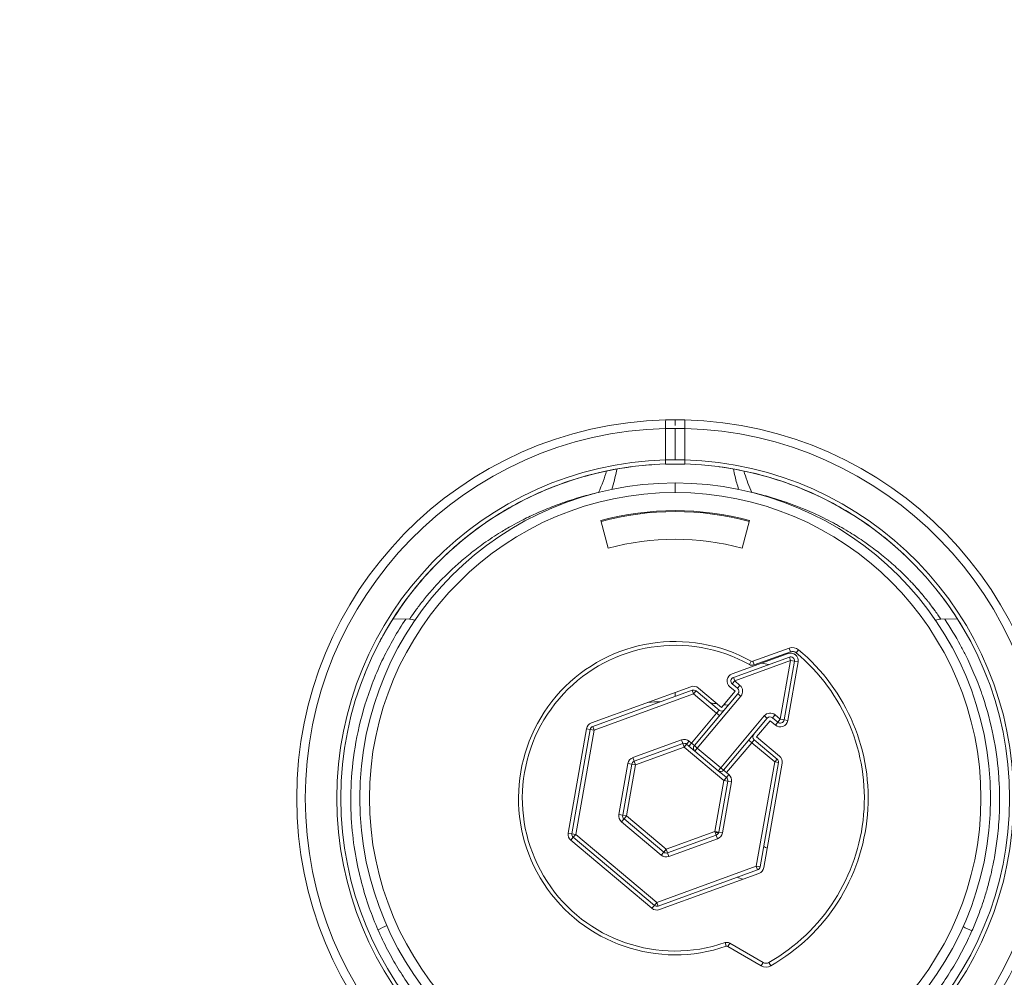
# Model space of a CAD drawing. Header units: centimetres. Extents: x -122 to 72759, y 3298 to 43172.
# Tile 153 of 243: x 30472.41 to 30477.57, y 17233.91 to 17238.92. Entities that reach past the tile are written whole.
import ezdxf
from ezdxf import colors
from ezdxf.entities.mleader import LeaderData, LeaderLine
from ezdxf.math import Vec2, Vec3

# ---------------------------------------------------------------- set-up
doc = ezdxf.new("R2010")
doc.units = ezdxf.units.CM
doc.header["$MEASUREMENT"] = 0
doc.layers.get('0').update_dxf_attribs({"lineweight": 5})
for name, color, linetype, lineweight in [('IS_ARMATURA', 7, 'Continuous', 9), ('IS_INSTAL GAZ_Opis', 7, 'Continuous', 5), ('IS_Text_Odbiornikow_Therm', 7, 'Continuous', 5)]:
    doc.layers.add(name, color=color, linetype=linetype, lineweight=lineweight)
doc.styles.add('Arial-sanit', font='arial.ttf')
doc.styles.add('IS_KS_wewn_opis', font='ARIALN.TTF', dxfattribs={"width": 0.8, "height": 18})

# ---------------------------------------------------------------- blocks, each defined once
blk = doc.blocks.new('G$CD5DA571F')
at = {"color": 0, "linetype": 'Continuous', "lineweight": 0}
for p, q in [((-54.458, 14.763), (-54.435, 13.899)), ((-59.356, 8.495), (-59.357, 8.495)), ((-52.839, 6.448), (-52.685, 6.32)), ((-52.235, 6.234), (-52.269, 6.037)), ((-52.235, 6.234), (-52.2, 6.431)), ((-49.164, 5.693), (-52.235, 6.234)), ((-52.2, 6.431), (-49.13, 5.89)), ((-52.924, 5.957), (-52.736, 6.026)), ((-52.924, 5.957), (-52.232, 4.057)), ((-52.736, 6.026), (-52.044, 4.125)), ((-52.645, 5.901), (-51.579, 2.971)), ((-52.269, 6.037), (-52.457, 5.969)), ((-52.457, 5.969), (-51.391, 3.039)), ((-49.199, 5.496), (-52.269, 6.037)), ((-52.269, 6.037), (-51.203, 3.108)), ((-49.164, 5.693), (-49.199, 5.496)), ((-49.164, 5.693), (-49.13, 5.89)), ((-49.43, 5.221), (-49.199, 5.496)), ((-49.277, 5.093), (-49.43, 5.221)), ((-49.277, 5.093), (-49.046, 5.367)), ((-49.046, 5.367), (-49.199, 5.496)), ((-49.123, 4.964), (-48.893, 5.239)), ((-48.893, 5.239), (-49.046, 5.367)), ((-47.271, 5.461), (-48.281, 4.257)), ((-47.118, 5.332), (-48.128, 4.128)), ((-46.964, 5.203), (-47.974, 4)), ((-46.964, 5.203), (-47.118, 5.332)), ((-46.93, 5.4), (-46.964, 5.203)), ((-41.506, 4.241), (-46.964, 5.203)), ((-41.471, 4.438), (-46.93, 5.4)), ((-41.436, 4.635), (-46.895, 5.597)), ((-49.252, 4.811), (-49.38, 4.658)), ((-46.661, 2.376), (-49.38, 4.658)), ((-46.532, 2.529), (-49.252, 4.811)), ((-48.281, 4.257), (-49.123, 4.964)), ((-36.296, 5.001), (-36.47, 4.901)), ((-52.232, 4.057), (-52.044, 4.125)), ((-47.974, 4), (-48.128, 4.128)), ((-41.471, 4.438), (-41.506, 4.241)), ((-41.318, 4.309), (-41.506, 4.241)), ((-39.61, -0.967), (-41.506, 4.241)), ((-39.422, -0.899), (-41.318, 4.309)), ((-39.234, -0.83), (-41.13, 4.378)), ((-37.482, 2.851), (-36.471, 4.603)), ((-37.309, 2.751), (-36.297, 4.503)), ((-36.297, 4.503), (-36.471, 4.603)), ((-58.157, 3.502), (-59.606, 3.89)), ((-52.239, 3.974), (-52.064, 3.877)), ((-48.103, 3.847), (-47.974, 4)), ((-47.974, 4), (-46.404, 2.682)), ((-51.391, 3.039), (-51.203, 3.108)), ((-51.203, 3.108), (-50.972, 3.383)), ((-51.05, 2.979), (-51.203, 3.108)), ((-51.05, 2.979), (-50.819, 3.254)), ((-50.819, 3.254), (-50.972, 3.383)), ((-50.897, 2.851), (-50.666, 3.126)), ((-50.666, 3.126), (-49.823, 2.418)), ((-50.537, 3.279), (-50.409, 3.432)), ((-50.537, 3.279), (-47.818, 0.997)), ((-50.409, 3.432), (-47.689, 1.15)), ((-46.404, 2.682), (-46.532, 2.529)), ((-46.303, 2.802), (-46.404, 2.682)), ((-46.303, 2.802), (-46.15, 2.674)), ((-46.251, 2.554), (-46.15, 2.674)), ((-46.15, 2.674), (-45.997, 2.545)), ((-45.997, 2.545), (-45.962, 2.742)), ((-45.962, 2.742), (-45.927, 2.939)), ((-45.962, 2.742), (-43.29, 2.271)), ((-45.927, 2.939), (-43.255, 2.468)), ((-37.317, 2.669), (-37.506, 2.603)), ((-37.309, 2.751), (-37.482, 2.851)), ((-49.823, 2.418), (-50.833, 1.215)), ((-49.67, 2.29), (-50.68, 1.086)), ((-49.517, 2.161), (-50.527, 0.958)), ((-49.67, 2.29), (-49.517, 2.161)), ((-49.388, 2.315), (-49.517, 2.161)), ((-49.517, 2.161), (-47.947, 0.844)), ((-47.741, 0.466), (-45.997, 2.545)), ((-47.689, 1.15), (-46.661, 2.376)), ((-47.536, 1.021), (-46.508, 2.247)), ((-46.532, 2.529), (-46.661, 2.376)), ((-46.508, 2.247), (-46.661, 2.376)), ((-46.508, 2.247), (-46.251, 2.554)), ((-45.997, 2.545), (-43.324, 2.074)), ((-43.29, 2.271), (-43.324, 2.074)), ((-43.324, 2.074), (-43.136, 2.142)), ((-43.324, 2.074), (-42.396, -0.476)), ((-43.29, 2.271), (-43.255, 2.468)), ((-43.136, 2.142), (-42.949, 2.211)), ((-43.136, 2.142), (-42.208, -0.408)), ((-42.949, 2.211), (-42.02, -0.339)), ((-50.68, 1.086), (-50.527, 0.958)), ((-47.689, 1.15), (-47.818, 0.997)), ((-47.536, 1.021), (-47.689, 1.15)), ((-50.903, 0.821), (-49.007, -4.387)), ((-50.715, 0.889), (-50.527, 0.958)), ((-50.715, 0.889), (-48.819, -4.319)), ((-50.527, 0.958), (-48.631, -4.251)), ((-47.947, 0.844), (-48.047, 0.724)), ((-47.894, 0.595), (-48.047, 0.724)), ((-47.947, 0.844), (-47.818, 0.997)), ((-47.947, 0.844), (-47.793, 0.715)), ((-47.894, 0.595), (-47.793, 0.715)), ((-47.741, 0.466), (-47.894, 0.595)), ((-47.793, 0.715), (-47.536, 1.021)), ((-64.871, 0.495), (-64.871, -0.005)), ((-64.424, 0.495), (-64.424, -0.005)), ((-62.773, 0.495), (-62.773, -0.005)), ((-62.561, 0.495), (-62.561, -0.005)), ((-47.929, 0.398), (-48.117, 0.33)), ((-47.189, -2.22), (-48.117, 0.33)), ((-47.929, 0.398), (-47.741, 0.466)), ((-47.001, -2.152), (-47.929, 0.398)), ((-46.813, -2.084), (-47.741, 0.466)), ((-64.871, -0.005), (-64.571, -0.005)), ((-64.871, -0.505), (-64.871, -0.005)), ((-64.571, -0.005), (-64.871, -0.005)), ((-64.424, -0.505), (-64.424, -0.005)), ((-62.773, -0.505), (-62.773, -0.005)), ((-62.561, -0.505), (-62.561, -0.005)), ((-61.069, -0.005), (-61.569, -0.005)), ((-50.39, -0.005), (-50.602, -0.005)), ((-42.396, -0.476), (-44.141, -2.555)), ((-42.208, -0.408), (-42.396, -0.476)), ((-42.396, -0.476), (-42.243, -0.605)), ((-42.208, -0.408), (-42.02, -0.339)), ((-42.243, -0.605), (-43.987, -2.683)), ((-42.09, -0.733), (-43.834, -2.812)), ((-43.173, -5.213), (-39.61, -0.967)), ((-42.243, -0.605), (-42.09, -0.733)), ((-39.422, -0.899), (-39.61, -0.967)), ((-39.457, -1.096), (-39.61, -0.967)), ((-43.02, -5.342), (-39.457, -1.096)), ((-42.867, -5.47), (-39.304, -1.224)), ((-39.457, -1.096), (-39.304, -1.224)), ((-47.001, -2.152), (-47.189, -2.22)), ((-46.813, -2.084), (-47.001, -2.152)), ((-46.848, -2.28), (-46.882, -2.477)), ((-44.21, -2.949), (-46.882, -2.477)), ((-46.848, -2.28), (-46.813, -2.084)), ((-44.175, -2.752), (-46.848, -2.28)), ((-44.141, -2.555), (-46.813, -2.084)), ((-44.141, -2.555), (-44.175, -2.752)), ((-43.987, -2.683), (-44.141, -2.555)), ((-44.175, -2.752), (-44.21, -2.949)), ((-43.987, -2.683), (-43.834, -2.812)), ((-59.606, -3.9), (-58.157, -3.512)), ((-48.819, -4.319), (-48.631, -4.251)), ((-48.701, -4.645), (-48.666, -4.448)), ((-48.666, -4.448), (-48.631, -4.251)), ((-48.666, -4.448), (-43.208, -5.41)), ((-48.631, -4.251), (-43.173, -5.213)), ((-48.701, -4.645), (-43.242, -5.607)), ((-43.208, -5.41), (-43.242, -5.607)), ((-43.208, -5.41), (-43.173, -5.213)), ((-43.02, -5.342), (-43.173, -5.213)), ((-42.867, -5.47), (-43.02, -5.342)), ((-57.819, -10.796), (-57.819, -10.8)), ((-54.435, -13.909), (-54.458, -14.773))]:
    blk.add_line(p, q, dxfattribs=at)
blk.add_circle((-21, 1), 174.337)
at = {"color": 0, "linetype": 'Continuous', "lineweight": 0, "extrusion": (0, 1.83697e-16, -1)}
for centre, radius, start, end in [((45.069, -0.005), 19.809, 1.4464, 178.5536), ((45.069, -0.005), 19.362, 1.4798, 178.5202), ((31.569, -0.005), 25.014, 39.5636, 39.5656), ((53.436, 13.926), 1, 341.7869, 358.5), ((49.199, 5.496), 0.4, 100, 220), ((49.123, 4.964), 0.4, 310, 40), ((31.569, -0.005), 21.067, 12.4065, 13.4077), ((49.123, 4.964), 0.2, 310, 40), ((52.326, 4.023), 0.3, 160, 209.0273), ((45.069, -0.005), 15, 345, 15), ((52.326, 4.023), 0.1, 160, 209.0273), ((50.666, 3.126), 0.4, 40, 130), ((50.666, 3.126), 0.2, 40, 130), ((31.569, -0.005), 18.568, 7.8615, 8.5875), ((45.997, 2.545), 0.4, 40, 100), ((45.997, 2.545), 0.2, 40, 100), ((37.222, 2.701), 0.3, 340.9727, 30), ((37.222, 2.701), 0.1, 340.9727, 30), ((31.569, -0.005), 18.568, 5.7137, 6.8251), ((49.823, 2.418), 0.2, 130, 220), ((46.661, 2.376), 0.2, 130, 220), ((43.324, 2.074), 0.2, 100, 160), ((43.324, 2.074), 0.4, 100, 160), ((47.741, 0.466), 0.4, 340, 40), ((45.069, -0.005), 19.809, 181.4464, 358.5536), ((45.069, -0.005), 19.362, 181.4798, 358.5202), ((42.396, -0.476), 0.4, 160, 220), ((31.569, -0.005), 18.568, 355.5802, 357.7334), ((46.813, -2.084), 0.4, 280, 340), ((44.141, -2.555), 0.4, 220, 280), ((44.141, -2.555), 0.2, 220, 280)]:
    blk.add_arc(centre, radius, start, end, dxfattribs=at)
at = {"color": 0, "linetype": 'Continuous', "lineweight": 0}
for centre, radius, start, end in [((-45.069, -0.005), 17.711, 1.6177, 178.3823), ((-45.069, -0.005), 17.5, 1.6372, 178.3628), ((-45.069, -0.005), 16.5, 0, 180), ((-45.069, -0.005), 16, 0, 180), ((-45.069, -0.005), 10.1, 29.708, 140.292), ((-45.069, -0.005), 9.9, 29.708, 140.292), ((-52.454, 6.128), 0.5, 140.292, 200), ((-52.454, 6.128), 0.3, 140.292, 200), ((-52.269, 6.037), 0.4, 80, 200), ((-52.269, 6.037), 0.2, 80, 200), ((-49.199, 5.496), 0.2, 320, 80), ((-46.964, 5.203), 0.4, 80, 140), ((-46.964, 5.203), 0.2, 80, 140), ((-31.569, -0.005), 11.904, 156.1194, 157.1089), ((-36.73, 4.753), 0.3, 330, 29.708), ((-36.73, 4.753), 0.5, 330, 29.708), ((-48.281, 4.257), 0.2, 230, 320), ((-41.506, 4.241), 0.2, 20, 80), ((-41.506, 4.241), 0.4, 20, 80), ((-45.069, -0.005), 15.05, 165, 195), ((-45.069, -0.005), 8.2, 150.9727, 19.0273), ((-45.069, -0.005), 8, 150.9727, 19.0273), ((-45.069, -0.005), 13.55, 165, 195), ((-31.569, -0.005), 9.905, 159.0914, 160.8909), ((-51.203, 3.108), 0.4, 200, 320), ((-51.203, 3.108), 0.2, 200, 320), ((-31.569, -0.005), 11.904, 169.0253, 169.8772), ((-50.527, 0.958), 0.4, 140, 200), ((-50.527, 0.958), 0.2, 140, 200), ((-47.741, 0.466), 0.2, 140, 200), ((-47.689, 1.15), 0.2, 230, 320), ((-45.069, -0.005), 17.711, 181.6177, 358.3823), ((-45.069, -0.005), 17.5, 181.6372, 358.3628), ((-45.069, -0.005), 16.5, 180, 0), ((-45.069, -0.005), 16, 180, 0), ((-42.396, -0.476), 0.2, 320, 20), ((-39.61, -0.967), 0.2, 320, 20), ((-39.61, -0.967), 0.4, 320, 20), ((-46.813, -2.084), 0.2, 200, 260), ((-48.631, -4.251), 0.4, 200, 260), ((-48.631, -4.251), 0.2, 200, 260), ((-43.173, -5.213), 0.4, 260, 320), ((-43.173, -5.213), 0.2, 260, 320), ((-53.436, -13.935), 1, 161.7869, 178.5), ((-23.069, 321.495), 364.768, 259.09617, 286.81154)]:
    blk.add_arc(centre, radius, start, end, dxfattribs=at)
for centre, major_axis, ratio, start_param, end_param in [((-38.262, 15.846), (0.789, 1.838), 0.126109, -1.956086, -1.691422), ((-63.407, 2.437), (0.991, -0.132), 0.201796, -0.00086, -0.000035), ((-63.407, 2.437), (0.991, -0.132), 0.001819, -0.001735, 0)]:
    blk.add_ellipse(centre, major_axis=major_axis, ratio=ratio, start_param=start_param, end_param=end_param, dxfattribs=at)
at = {"color": 0, "linetype": 'Continuous', "lineweight": 0, "extrusion": (-1.07852e-31, 1.83697e-16, -1)}
blk.add_ellipse((-63.407, -2.447), major_axis=(0.991, 0.132), ratio=0.201797, start_param=-0.000614, end_param=-0.000023, dxfattribs=at)
at = {"color": 0, "linetype": 'Continuous', "lineweight": 0, "extrusion": (0, 1.83697e-16, -1)}
blk.add_ellipse((-38.32, -15.88), major_axis=(0.782, -1.841), ratio=0.125977, start_param=-1.956084, end_param=-1.691562, dxfattribs=at)
at = {"color": 0, "linetype": 'Continuous', "lineweight": 0, "extrusion": (1.2326e-32, 1.83697e-16, -1)}
blk.add_ellipse((-31.568, -0.004), major_axis=(-8.816, -16.342), ratio=0.000002, start_param=0, end_param=0.000007, dxfattribs=at)
at = {"color": 0, "linetype": 'Continuous', "lineweight": 0, "extrusion": (-1.2326e-31, 1.83697e-16, -1)}
blk.add_ellipse((-31.569, -0.005), major_axis=(-12.506, -16.953), ratio=0.000004, start_param=0, end_param=0.000018, dxfattribs=at)
at = {"color": 0, "linetype": 'Continuous', "lineweight": 0}
for points, knots in [([(-54.44, 14.099), (-53.993, 14.399), (-53.541, 14.671), (-53.09, 14.915), (-52.917, 15.009), (-52.744, 15.099), (-52.572, 15.185), (-51.921, 15.51), (-51.276, 15.779), (-50.648, 16.002), (-50.56, 16.032), (-50.473, 16.062), (-50.386, 16.091), (-49.685, 16.327), (-49.005, 16.504), (-48.351, 16.636), (-48.342, 16.638), (-48.334, 16.639), (-48.325, 16.641), (-47.663, 16.774), (-47.025, 16.861), (-46.414, 16.912), (-46.354, 16.917), (-46.295, 16.922), (-46.235, 16.926), (-45.688, 16.967), (-45.163, 16.979), (-44.659, 16.969), (-44.542, 16.967), (-44.426, 16.963), (-44.311, 16.959), (-43.878, 16.942), (-43.461, 16.908), (-43.061, 16.863), (-42.899, 16.844), (-42.739, 16.824), (-42.582, 16.801), (-42.249, 16.754), (-41.928, 16.698), (-41.619, 16.635), (-41.423, 16.595), (-41.231, 16.553), (-41.044, 16.508), (-40.797, 16.449), (-40.558, 16.387), (-40.326, 16.321), (-40.105, 16.258), (-39.891, 16.192), (-39.684, 16.123), (-39.508, 16.066), (-39.337, 16.006), (-39.17, 15.945), (-38.932, 15.859), (-38.701, 15.768), (-38.479, 15.676), (-38.359, 15.627), (-38.242, 15.576), (-38.127, 15.526)], [0.243262, 0.243262, 0.243262, 0.243262, 0.289842, 0.289842, 0.289842, 0.3076923, 0.3076923, 0.3076923, 0.3752271, 0.3752271, 0.3752271, 0.3846154, 0.3846154, 0.3846154, 0.4605511, 0.4605511, 0.4605511, 0.4615385, 0.4615385, 0.4615385, 0.5384615, 0.5384615, 0.5384615, 0.5460025, 0.5460025, 0.5460025, 0.6153846, 0.6153846, 0.6153846, 0.6314857, 0.6314857, 0.6314857, 0.6923077, 0.6923077, 0.6923077, 0.7169405, 0.7169405, 0.7169405, 0.7692308, 0.7692308, 0.7692308, 0.8023925, 0.8023925, 0.8023925, 0.8461538, 0.8461538, 0.8461538, 0.8878832, 0.8878832, 0.8878832, 0.9230769, 0.9230769, 0.9230769, 0.9731658, 0.9731658, 0.9731658, 1, 1, 1, 1]), ([(-38.127, 15.526), (-37.788, 15.376), (-37.453, 15.214), (-37.126, 15.044), (-36.799, 14.873), (-36.481, 14.694), (-36.164, 14.501), (-35.848, 14.308), (-35.533, 14.103), (-35.223, 13.884), (-34.913, 13.666), (-34.607, 13.436), (-34.313, 13.198), (-34.019, 12.959), (-33.736, 12.714), (-33.472, 12.47), (-33.208, 12.225), (-32.962, 11.982), (-32.729, 11.738), (-32.634, 11.639), (-32.541, 11.539), (-32.45, 11.439)], [0.0000004, 0.0000004, 0.0000004, 0.0000004, 0.0833333, 0.0833333, 0.0833333, 0.1666667, 0.1666667, 0.1666667, 0.25, 0.25, 0.25, 0.3333333, 0.3333333, 0.3333333, 0.4166667, 0.4166667, 0.4166667, 0.5, 0.5, 0.5, 0.5340422, 0.5340422, 0.5340422, 0.5340422]), ([(-61.075, 4.005), (-61.034, 4.181), (-60.991, 4.354), (-60.947, 4.524), (-60.868, 4.824), (-60.782, 5.115), (-60.692, 5.398), (-60.635, 5.578), (-60.575, 5.754), (-60.514, 5.927), (-60.424, 6.18), (-60.33, 6.425), (-60.235, 6.66), (-60.164, 6.835), (-60.091, 7.004), (-60.018, 7.169), (-59.926, 7.375), (-59.833, 7.574), (-59.739, 7.764), (-59.657, 7.929), (-59.576, 8.089), (-59.494, 8.242), (-59.407, 8.406), (-59.319, 8.563), (-59.232, 8.714), (-59.145, 8.867), (-59.058, 9.013), (-58.971, 9.152), (-58.893, 9.28), (-58.815, 9.403), (-58.737, 9.52), (-58.647, 9.659), (-58.557, 9.791), (-58.469, 9.917), (-58.4, 10.016), (-58.332, 10.112), (-58.264, 10.204), (-58.172, 10.331), (-58.081, 10.452), (-57.99, 10.569), (-57.929, 10.647), (-57.869, 10.723), (-57.809, 10.798), (-57.713, 10.917), (-57.618, 11.033), (-57.522, 11.145), (-57.469, 11.208), (-57.415, 11.269), (-57.361, 11.33), (-57.26, 11.446), (-57.158, 11.558), (-57.056, 11.667), (-57.009, 11.718), (-56.961, 11.768), (-56.914, 11.817), (-56.807, 11.929), (-56.701, 12.036), (-56.596, 12.139), (-56.556, 12.178), (-56.516, 12.217), (-56.477, 12.255), (-56.368, 12.36), (-56.262, 12.458), (-56.16, 12.551), (-56.128, 12.58), (-56.096, 12.609), (-56.065, 12.637), (-55.96, 12.731), (-55.859, 12.818), (-55.761, 12.901), (-55.737, 12.921), (-55.712, 12.942), (-55.688, 12.962), (-55.588, 13.046), (-55.491, 13.125), (-55.396, 13.2), (-55.378, 13.214), (-55.359, 13.229), (-55.341, 13.243), (-55.243, 13.32), (-55.146, 13.394), (-55.053, 13.463), (-55.04, 13.473), (-55.028, 13.482), (-55.015, 13.491), (-54.92, 13.562), (-54.828, 13.628), (-54.748, 13.685), (-54.741, 13.69), (-54.734, 13.695), (-54.727, 13.699), (-54.645, 13.757), (-54.575, 13.805), (-54.523, 13.84), (-54.521, 13.842), (-54.519, 13.843), (-54.517, 13.844), (-54.466, 13.879), (-54.435, 13.899), (-54.435, 13.899)], [0, 0, 0, 0, 0.021258, 0.021258, 0.021258, 0.058824, 0.058824, 0.058824, 0.082658, 0.082658, 0.082658, 0.117647, 0.117647, 0.117647, 0.143701, 0.143701, 0.143701, 0.176471, 0.176471, 0.176471, 0.204881, 0.204881, 0.204881, 0.235294, 0.235294, 0.235294, 0.26603, 0.26603, 0.26603, 0.294118, 0.294118, 0.294118, 0.327133, 0.327133, 0.327133, 0.352941, 0.352941, 0.352941, 0.388248, 0.388248, 0.388248, 0.411765, 0.411765, 0.411765, 0.44943, 0.44943, 0.44943, 0.470588, 0.470588, 0.470588, 0.510668, 0.510668, 0.510668, 0.529412, 0.529412, 0.529412, 0.571894, 0.571894, 0.571894, 0.588235, 0.588235, 0.588235, 0.633037, 0.633037, 0.633037, 0.647059, 0.647059, 0.647059, 0.69411, 0.69411, 0.69411, 0.705882, 0.705882, 0.705882, 0.755243, 0.755243, 0.755243, 0.764706, 0.764706, 0.764706, 0.816477, 0.816477, 0.816477, 0.823529, 0.823529, 0.823529, 0.877673, 0.877673, 0.877673, 0.882353, 0.882353, 0.882353, 0.938835, 0.938835, 0.938835, 0.941176, 0.941176, 0.941176, 1, 1, 1, 1]), ([(-54.912, 13.567), (-54.969, 13.526), (-55.029, 13.481), (-55.093, 13.433), (-55.098, 13.43), (-55.102, 13.427), (-55.106, 13.423)], [0.15283552, 0.15283552, 0.15283552, 0.15283552, 0.18181818, 0.18181818, 0.18181818, 0.18375256, 0.18375256, 0.18375256, 0.18375256]), ([(-55.761, 12.901), (-55.764, 12.898), (-55.767, 12.896), (-55.77, 12.893), (-55.944, 12.746), (-56.121, 12.589), (-56.297, 12.426)], [0.27159578, 0.27159578, 0.27159578, 0.27159578, 0.27272727, 0.27272727, 0.27272727, 0.33849039, 0.33849039, 0.33849039, 0.33849039]), ([(-57.618, 12.192), (-58.283, 11.508), (-58.921, 10.736), (-60.075, 9.058), (-60.594, 8.138), (-61.496, 6.135), (-61.867, 5.034), (-62.246, 3.382), (-62.344, 2.845), (-62.415, 2.305)], [0, 0, 0, 0, 3.048817, 3.048817, 6.199909, 6.199909, 9.650997, 9.650997, 11.28453, 11.28453, 11.28453, 11.28453]), ([(-61.075, 4.005), (-61.393, 3.863), (-61.72, 3.731), (-62.072, 3.625), (-62.113, 3.612), (-62.154, 3.6), (-62.196, 3.588)], [0, 0, 0, 0, 0.1111111, 0.1111111, 0.1111111, 0.1240561, 0.1240561, 0.1240561, 0.1240561]), ([(-61.231, 3.316), (-61.451, 3.247), (-61.677, 3.184), (-61.913, 3.129), (-62.039, 3.099), (-62.169, 3.072), (-62.3, 3.047)], [0.043795, 0.043795, 0.043795, 0.043795, 0.1111111, 0.1111111, 0.1111111, 0.1472364, 0.1472364, 0.1472364, 0.1472364]), ([(-64.424, 0.495), (-64.435, 0.495), (-64.449, 0.495), (-64.479, 0.495), (-64.496, 0.495), (-64.526, 0.495), (-64.539, 0.495), (-64.57, 0.495), (-64.589, 0.495), (-64.628, 0.495), (-64.648, 0.495), (-64.677, 0.495), (-64.685, 0.495), (-64.707, 0.495), (-64.721, 0.495), (-64.753, 0.495), (-64.774, 0.496), (-64.824, 0.494), (-64.846, 0.493), (-64.87, 0.495), (-64.87, 0.495), (-64.871, 0.495)], [-0.07921073, -0.07921073, -0.07921073, -0.07921073, -0.06716261, -0.06716261, -0.05525331, -0.05525331, -0.04731082, -0.04731082, -0.03655851, -0.03655851, -0.02586999, -0.02586999, -0.02192132, -0.02192132, -0.01504201, -0.01504201, -0.00678123, -0.00678123, 0, 0, 0.00025811, 0.00025811, 0.00025811, 0.00025811]), ([(-62.773, 0.495), (-62.955, 0.495), (-63.321, 0.495), (-63.872, 0.495), (-64.24, 0.495), (-64.424, 0.495)], [0, 0, 0, 0, 0.331625, 0.664966, 1, 1, 1, 1]), ([(-62.561, 0.495), (-62.561, 0.495), (-62.564, 0.495), (-62.574, 0.495), (-62.582, 0.495), (-62.598, 0.495), (-62.606, 0.495), (-62.624, 0.495), (-62.634, 0.495), (-62.662, 0.495), (-62.68, 0.495), (-62.723, 0.495), (-62.747, 0.495), (-62.773, 0.495)], [-0.0920258, -0.0920258, -0.0920258, -0.0920258, -0.07473312, -0.07473312, -0.0575034, -0.0575034, -0.04603265, -0.04603265, -0.03456121, -0.03456121, -0.01732042, -0.01732042, 0, 0, 0, 0]), ([(-64.424, -0.505), (-64.435, -0.505), (-64.449, -0.505), (-64.479, -0.505), (-64.496, -0.505), (-64.526, -0.505), (-64.539, -0.505), (-64.57, -0.505), (-64.589, -0.505), (-64.628, -0.505), (-64.648, -0.505), (-64.677, -0.505), (-64.685, -0.505), (-64.707, -0.505), (-64.721, -0.505), (-64.753, -0.505), (-64.774, -0.505), (-64.824, -0.503), (-64.846, -0.502), (-64.87, -0.505), (-64.87, -0.505), (-64.871, -0.505)], [-0.07921079, -0.07921079, -0.07921079, -0.07921079, -0.06716893, -0.06716893, -0.05526877, -0.05526877, -0.04733316, -0.04733316, -0.03658861, -0.03658861, -0.02589759, -0.02589759, -0.02194335, -0.02194335, -0.01505037, -0.01505037, -0.00678111, -0.00678111, 0, 0, 0.0002581, 0.0002581, 0.0002581, 0.0002581]), ([(-62.773, -0.505), (-62.955, -0.505), (-63.321, -0.505), (-63.872, -0.505), (-64.24, -0.505), (-64.424, -0.505)], [0, 0, 0, 0, 0.33165, 0.664991, 1, 1, 1, 1]), ([(-62.561, -0.505), (-62.561, -0.505), (-62.564, -0.505), (-62.574, -0.505), (-62.582, -0.505), (-62.598, -0.505), (-62.606, -0.505), (-62.624, -0.505), (-62.634, -0.505), (-62.662, -0.505), (-62.68, -0.505), (-62.723, -0.504), (-62.747, -0.505), (-62.773, -0.505)], [-0.0920258, -0.0920258, -0.0920258, -0.0920258, -0.07473312, -0.07473312, -0.0575034, -0.0575034, -0.04603265, -0.04603265, -0.03456121, -0.03456121, -0.01732042, -0.01732042, 0, 0, 0, 0]), ([(-62.415, -2.315), (-62.415, -2.315), (-62.415, -2.315), (-62.415, -2.315), (-62.415, -2.315), (-62.415, -2.316), (-62.415, -2.316), (-62.412, -2.338), (-62.409, -2.36), (-62.403, -2.41), (-62.399, -2.439), (-62.384, -2.545), (-62.372, -2.621), (-62.267, -3.295), (-62.143, -3.889), (-61.699, -5.571), (-61.299, -6.645), (-60.351, -8.594), (-59.812, -9.488), (-58.652, -11.079), (-58.031, -11.796), (-56.764, -13.053), (-56.109, -13.605), (-54.846, -14.54), (-54.23, -14.928), (-53.539, -15.319), (-53.389, -15.401), (-53.246, -15.477)], [0, 0, 0, 0, 0.000147, 0.000147, 0.00044, 0.00044, 0.001972, 0.001972, 0.067363, 0.067363, 0.154551, 0.154551, 0.387056, 0.387056, 2.200771, 2.200771, 5.606239, 5.606239, 8.721387, 8.721387, 11.629387, 11.629387, 14.479493, 14.479493, 17.389111, 17.389111, 18.237878, 18.237878, 18.237878, 18.237878]), ([(-62.415, -2.315), (-62.25, -3.556), (-61.949, -4.787), (-61.102, -7.127), (-60.552, -8.252), (-59.357, -10.16), (-58.735, -10.98), (-58.074, -11.714)], [0, 0, 0, 0, 3.756685, 3.756685, 7.469404, 7.469404, 10.575346, 10.575346, 10.575346, 10.575346]), ([(-62.301, -3.056), (-62.267, -3.063), (-62.234, -3.069), (-62.201, -3.076), (-61.883, -3.139), (-61.56, -3.223), (-61.231, -3.325)], [0.88077035, 0.88077035, 0.88077035, 0.88077035, 0.88888889, 0.88888889, 0.88888889, 0.96692121, 0.96692121, 0.96692121, 0.96692121]), ([(-54.435, -13.909), (-54.435, -13.909), (-54.456, -13.896), (-54.49, -13.872), (-54.492, -13.871), (-54.493, -13.87), (-54.495, -13.869), (-54.529, -13.846), (-54.577, -13.814), (-54.633, -13.775), (-54.638, -13.771), (-54.643, -13.768), (-54.648, -13.764), (-54.703, -13.726), (-54.765, -13.682), (-54.834, -13.633), (-54.843, -13.626), (-54.853, -13.619), (-54.863, -13.612), (-54.93, -13.564), (-55.002, -13.512), (-55.079, -13.453), (-55.094, -13.442), (-55.11, -13.43), (-55.126, -13.418), (-55.202, -13.361), (-55.283, -13.298), (-55.37, -13.23), (-55.393, -13.212), (-55.416, -13.193), (-55.439, -13.175), (-55.525, -13.106), (-55.615, -13.033), (-55.71, -12.953), (-55.741, -12.927), (-55.773, -12.9), (-55.805, -12.873), (-55.897, -12.795), (-55.993, -12.711), (-56.09, -12.624), (-56.13, -12.588), (-56.17, -12.551), (-56.211, -12.514), (-56.305, -12.428), (-56.4, -12.339), (-56.497, -12.245), (-56.545, -12.199), (-56.594, -12.151), (-56.643, -12.103), (-56.735, -12.011), (-56.828, -11.916), (-56.923, -11.817), (-56.98, -11.758), (-57.038, -11.697), (-57.096, -11.634), (-57.187, -11.536), (-57.279, -11.433), (-57.375, -11.325), (-57.442, -11.248), (-57.511, -11.168), (-57.582, -11.084), (-57.674, -10.974), (-57.769, -10.859), (-57.867, -10.736), (-57.949, -10.633), (-58.032, -10.525), (-58.118, -10.411), (-58.213, -10.286), (-58.31, -10.153), (-58.409, -10.014), (-58.506, -9.875), (-58.606, -9.73), (-58.707, -9.577), (-58.801, -9.434), (-58.896, -9.284), (-58.993, -9.127), (-59.105, -8.945), (-59.218, -8.752), (-59.332, -8.549), (-59.421, -8.389), (-59.511, -8.222), (-59.6, -8.049), (-59.721, -7.813), (-59.842, -7.566), (-59.959, -7.31), (-60.036, -7.14), (-60.112, -6.966), (-60.186, -6.788), (-60.305, -6.501), (-60.419, -6.206), (-60.524, -5.907), (-60.582, -5.745), (-60.637, -5.581), (-60.689, -5.417), (-60.792, -5.095), (-60.886, -4.772), (-60.969, -4.446), (-61.006, -4.303), (-61.041, -4.159), (-61.075, -4.015)], [0, 0, 0, 0, 0.058824, 0.058824, 0.058824, 0.061365, 0.061365, 0.061365, 0.117647, 0.117647, 0.117647, 0.122748, 0.122748, 0.122748, 0.176471, 0.176471, 0.176471, 0.184152, 0.184152, 0.184152, 0.235294, 0.235294, 0.235294, 0.2455, 0.2455, 0.2455, 0.294118, 0.294118, 0.294118, 0.306787, 0.306787, 0.306787, 0.352941, 0.352941, 0.352941, 0.368138, 0.368138, 0.368138, 0.411765, 0.411765, 0.411765, 0.429553, 0.429553, 0.429553, 0.470588, 0.470588, 0.470588, 0.490986, 0.490986, 0.490986, 0.529412, 0.529412, 0.529412, 0.552393, 0.552393, 0.552393, 0.588235, 0.588235, 0.588235, 0.613681, 0.613681, 0.613681, 0.647059, 0.647059, 0.647059, 0.674989, 0.674989, 0.674989, 0.705882, 0.705882, 0.705882, 0.736363, 0.736363, 0.736363, 0.764706, 0.764706, 0.764706, 0.797573, 0.797573, 0.797573, 0.823529, 0.823529, 0.823529, 0.858877, 0.858877, 0.858877, 0.882353, 0.882353, 0.882353, 0.920446, 0.920446, 0.920446, 0.941176, 0.941176, 0.941176, 0.982035, 0.982035, 0.982035, 1, 1, 1, 1]), ([(-32.45, -11.448), (-32.531, -11.538), (-32.615, -11.628), (-32.701, -11.718), (-32.947, -11.977), (-33.212, -12.239), (-33.489, -12.495), (-33.767, -12.751), (-34.058, -13.002), (-34.353, -13.239), (-34.648, -13.477), (-34.948, -13.702), (-35.251, -13.914), (-35.554, -14.126), (-35.861, -14.326), (-36.172, -14.515), (-36.484, -14.705), (-36.801, -14.884), (-37.134, -15.058), (-37.468, -15.232), (-37.819, -15.401), (-38.184, -15.56)], [0.4709767, 0.4709767, 0.4709767, 0.4709767, 0.5, 0.5, 0.5, 0.5833333, 0.5833333, 0.5833333, 0.6666667, 0.6666667, 0.6666667, 0.75, 0.75, 0.75, 0.8333333, 0.8333333, 0.8333333, 0.9166667, 0.9166667, 0.9166667, 0.9999995, 0.9999995, 0.9999995, 0.9999995]), ([(-56.792, -12.997), (-56.13, -13.595), (-55.453, -14.111), (-54.723, -14.601), (-54.618, -14.67), (-54.515, -14.736)], [0, 0, 0, 0, 2.963556, 2.963556, 3.466492, 3.466492, 3.466492, 3.466492]), ([(-38.184, -15.56), (-38.543, -15.717), (-38.927, -15.87), (-39.337, -16.015), (-39.746, -16.159), (-40.182, -16.295), (-40.646, -16.418), (-41.111, -16.541), (-41.604, -16.65), (-42.129, -16.74), (-42.654, -16.829), (-43.21, -16.899), (-43.798, -16.94), (-44.386, -16.981), (-45.006, -16.994), (-45.661, -16.968), (-46.315, -16.942), (-47.005, -16.878), (-47.73, -16.759), (-48.456, -16.64), (-49.218, -16.467), (-50.004, -16.224), (-50.79, -15.981), (-51.6, -15.668), (-52.405, -15.277), (-53.093, -14.943), (-53.778, -14.552), (-54.44, -14.109)], [0, 0, 0, 0, 0.0833333, 0.0833333, 0.0833333, 0.1666667, 0.1666667, 0.1666667, 0.25, 0.25, 0.25, 0.3333333, 0.3333333, 0.3333333, 0.4166667, 0.4166667, 0.4166667, 0.5, 0.5, 0.5, 0.5833333, 0.5833333, 0.5833333, 0.6666667, 0.6666667, 0.6666667, 0.73782, 0.73782, 0.73782, 0.73782]), ([(-54.458, -14.773), (-54.039, -15.039), (-53.645, -15.264), (-53.275, -15.461), (-53.254, -15.472), (-53.234, -15.483)], [10.583022, 10.583022, 10.583022, 10.583022, 12.636054, 12.636054, 12.759048, 12.759048, 12.759048, 12.759048]), ([(-51.454, -16.298), (-51.454, -16.298), (-51.454, -16.298), (-51.454, -16.298), (-51.453, -16.299), (-51.453, -16.299), (-51.453, -16.299), (-51.453, -16.299), (-51.453, -16.299), (-51.452, -16.299), (-51.453, -16.298), (-51.454, -16.298)], [1.408547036, 1.408547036, 1.408547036, 1.408547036, 1.408834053, 1.408834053, 1.410153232, 1.410153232, 1.410456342, 1.410456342, 1.410498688, 1.410498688, 1.411808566, 1.411808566, 1.411808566, 1.411808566])]:
    blk.add_open_spline(points, degree=3, knots=knots, dxfattribs=at)
for points in [[(-51.479, 16.279), (-51.491, 16.274), (-51.508, 16.268), (-51.528, 16.259)], [(-54.015, 15.036), (-54.574, 14.703), (-55.206, 14.283), (-55.849, 13.781)], [(-59.356, 8.495), (-59.396, 8.423), (-59.435, 8.352), (-59.473, 8.281)], [(-52.556, 6.317), (-52.569, 6.301), (-52.581, 6.286), (-52.594, 6.271)], [(-61.074, 4.005), (-61.074, 4.005), (-61.075, 4.005), (-61.075, 4.005)], [(-61.075, 4.005), (-61.075, 4.005), (-61.074, 4.004), (-61.074, 4.004)], [(-62.773, -0.005), (-63.323, -0.005), (-63.874, -0.005), (-64.424, -0.005)], [(-64.424, -0.005), (-63.874, -0.005), (-63.323, -0.005), (-62.773, -0.005)], [(-62.536, -1.08), (-62.523, -1.279), (-62.508, -1.478), (-62.489, -1.675)], [(-62.196, -3.598), (-61.829, -3.701), (-61.456, -3.844), (-61.075, -4.015)], [(-61.075, -4.015), (-61.075, -4.014), (-61.074, -4.014), (-61.074, -4.013)], [(-61.075, -4.015), (-61.075, -4.015), (-61.074, -4.015), (-61.074, -4.015)], [(-54.865, -13.611), (-54.807, -13.653), (-54.754, -13.69), (-54.708, -13.723)], [(-51.719, -16.192), (-51.655, -16.218), (-51.602, -16.239), (-51.561, -16.256)]]:
    blk.add_open_spline(points, degree=3, dxfattribs=at)
blk = doc.blocks.new('_Closed')
at = {"color": 0, "linetype": 'ByBlock', "lineweight": -2}
for p, q in [((-1, 0.1667), (0, 0)), ((-1, 0.1667), (-1, -0.1667)), ((0, 0), (-1, -0.1667)), ((0, 0), (-1, 0))]:
    blk.add_line(p, q, dxfattribs=at)
blk = doc.blocks.new('_ClosedBlank')
at = {"color": 0, "linetype": 'ByBlock', "lineweight": -2}
for p, q in [((-1, 0.16667), (0, 0)), ((-1, 0.16667), (-1, -0.16667)), ((0, 0), (-1, -0.16667))]:
    blk.add_line(p, q, dxfattribs=at)

msp = doc.modelspace()

# ---------------------------------------------------------------- block references
at = {"layer": 'IS_ARMATURA', "xscale": 0.1, "yscale": 0.1, "zscale": 0.1, "rotation": 270.0000000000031}
msp.add_blockref('G$CD5DA571F', (30475.84418, 17230.33668), dxfattribs=at)

# ---------------------------------------------------------------- leaders
at = {"layer": 'IS_INSTAL GAZ_Opis'}
ml = msp.add_multileader_mtext('Standard', dxfattribs=at)
ml.set_content('{\\fArial Narrow|b0|i0|c238|p34;Kanał nawiewny "Z"  %%c 1\\FAaa.shx|c238;\x81\\fArial Narrow|b0|i0|c238|p34;2,5 cm, \\Pzewn. kratka+2,0 m nad ziemią\\Pzakończony nie niżej \\Pniż 30 cm nad posadzką}', color=256, style='Arial-sanit')
ml.set_leader_properties(color=256, linetype='ByLayer', lineweight=-1)
ml.set_arrow_properties(name='CLOSED')
ml.build(insert=Vec2(0, 0))
ml.multileader.update_dxf_attribs({"text_left_attachment_type": 6, "text_right_attachment_type": 6, "arrow_head_size": 5})
ctx = ml.context
ctx.base_point, ctx.char_height, ctx.arrow_head_size, ctx.plane_origin = Vec3(30289.70064, 17549.8276), 15, 5, Vec3(30834.38378, 18013.07144)
ctx.left_attachment, ctx.right_attachment = 6, 6
notes = []
notes.append((ctx, [(0, (1, 1, 0), (30547.937, 17549.8276), (-1, 0), 8, [(0, [(30465.7128, 17398.76117)], 0, [])])]))
ctx.mtext.insert, ctx.mtext.defined_height, ctx.mtext.flow_direction = Vec3(30291.70064, 17569.72869), 36, 5
at = {"layer": 'IS_Text_Odbiornikow_Therm', "lineweight": 5}
ml = msp.add_multileader_mtext('Standard', dxfattribs=at)
ml.set_content('{\\W1;\\fTimes New Roman|b0|i0|c0|p0;16}', color=256, style='IS_KS_wewn_opis')
ml.set_leader_properties(color=256, linetype='ByLayer', lineweight=-1)
ml.set_arrow_properties(name='CLOSEDBLANK')
ml.build(insert=Vec2(0, 0))
ml.multileader.update_dxf_attribs({"text_left_attachment_type": 6, "text_right_attachment_type": 6, "dogleg_length": 5.01811, "arrow_head_size": 6.27263})
ctx = ml.context
ctx.base_point, ctx.char_height, ctx.arrow_head_size, ctx.landing_gap_size, ctx.plane_origin = Vec3(30407.02278, 17239.91358), 15, 6.27263, 1.25453, Vec3(30241.27192, 17098.02891)
ctx.left_attachment, ctx.right_attachment, ctx.text_align_type = 6, 6, 2
notes.append((ctx, [(1, (1, 1, 0), (30433.24857, 17239.91358), (-1, 0), 5.01811, [(0, [(30474.31718, 17211.05184)], 0, [])])]))
ctx.mtext.insert, ctx.mtext.alignment, ctx.mtext.flow_direction = Vec3(30426.97594, 17255.17313), 3, 5
for ctx, leaders in notes:
    for number, flags, end, landing, length, lines in leaders:
        leader = LeaderData()
        leader.index, (leader.has_last_leader_line, leader.has_dogleg_vector, leader.attachment_direction) = number, flags
        leader.last_leader_point, leader.dogleg_vector, leader.dogleg_length = Vec3(end), Vec3(landing), length
        for number, points, colour, breaks in lines:
            line = LeaderLine()
            line.index, line.vertices, line.color, line.breaks = number, Vec3.list(points), colors.encode_raw_color(colour), breaks
            leader.lines.append(line)
        ctx.leaders.append(leader)

doc.saveas('drawing.dxf')
